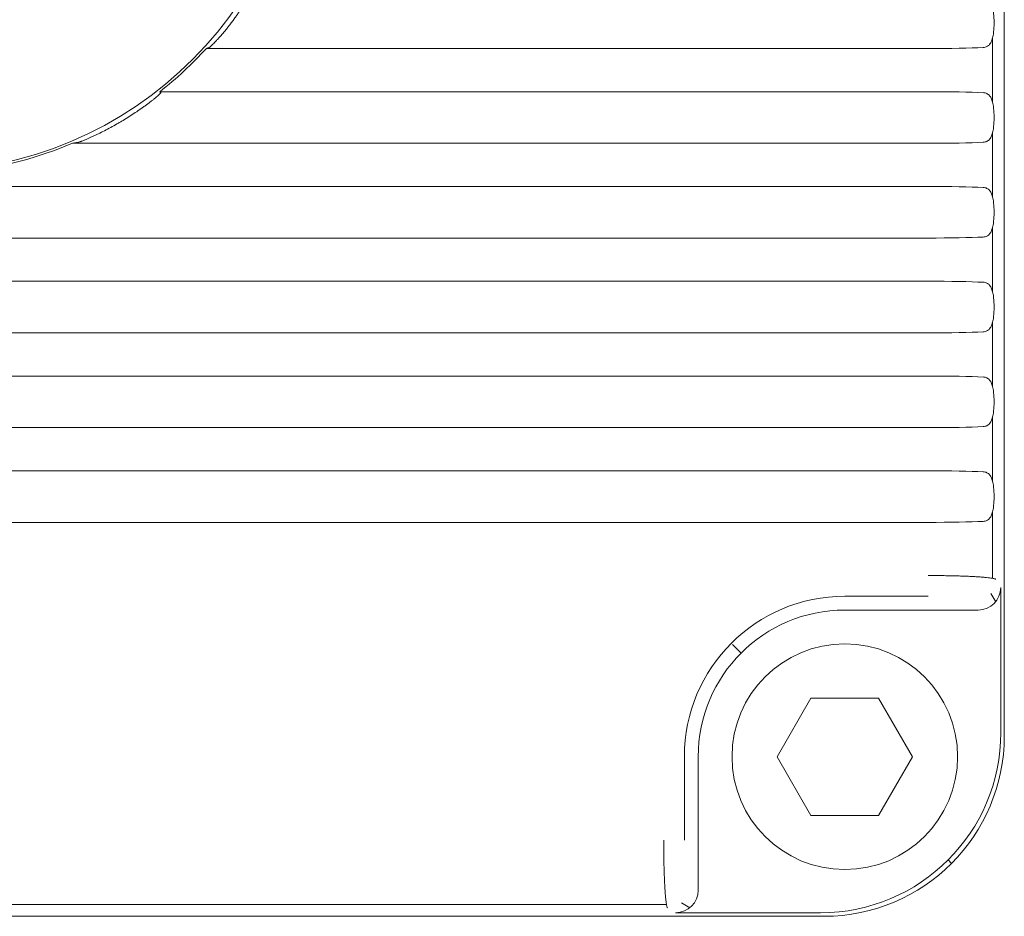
# Model space of a CAD drawing. Header units: millimetres. Extents: x 0 to 420, y 0 to 297.
# Tile 36 of 44: x 369 to 391, y 127 to 147. Entities that reach past the tile are written whole.
import ezdxf

# ---------------------------------------------------------------- set-up
doc = ezdxf.new("R2010")
doc.units = ezdxf.units.MM
doc.layers.add('1', color=7, linetype='Continuous', true_color=0xffffff)

msp = doc.modelspace()

# ---------------------------------------------------------------- linework, layer by layer
at = {"layer": '1', "color": 250, "linetype": 'Continuous', "lineweight": 18}
for p, q in [((390.725, 172.75), (390.725, 130.75)), ((389.039, 145.979), (373.036, 145.979)), ((389.039, 145.022), (372.004, 145.022)), ((389.039, 143.879), (370.069, 143.879)), ((389.039, 142.922), (274.41, 142.922)), ((389.039, 141.779), (274.41, 141.779)), ((389.039, 140.822), (274.41, 140.822)), ((389.039, 139.679), (274.41, 139.679)), ((389.039, 138.722), (274.41, 138.722)), ((389.039, 137.579), (274.41, 137.579)), ((389.039, 136.622), (274.41, 136.622)), ((389.039, 135.479), (274.41, 135.479)), ((390.646, 134.036), (390.646, 130.823)), ((390.148, 133.536), (387.189, 133.536)), ((386.439, 131.585), (385.689, 130.286)), ((387.939, 131.585), (386.439, 131.585)), ((388.689, 130.286), (387.939, 131.585)), ((390.725, 130.745), (390.725, 130.75)), ((383.939, 130.286), (383.939, 127.327)), ((385.689, 130.286), (386.439, 128.987)), ((387.939, 128.987), (388.689, 130.286)), ((386.439, 128.987), (387.939, 128.987)), ((386.651, 126.829), (383.439, 126.829)), ((386.725, 126.75), (276.725, 126.75))]:
    msp.add_line(p, q, dxfattribs=at)
at = {"layer": '1', "color": 250, "linetype": 'Continuous', "lineweight": 13}
for p, q in [((390.463, 144.797), (390.463, 146.204)), ((390.463, 142.697), (390.463, 144.104)), ((390.463, 140.598), (390.463, 142.004)), ((390.463, 138.497), (390.463, 139.904)), ((390.463, 136.397), (390.463, 137.804)), ((390.463, 134.24), (390.463, 135.704)), ((389.039, 133.842), (387.189, 133.842)), ((390.535, 133.721), (390.425, 133.905)), ((384.891, 132.584), (384.703, 132.772)), ((383.633, 130.286), (383.633, 128.436)), ((389.477, 127.998), (389.553, 127.922)), ((383.57, 127.05), (383.754, 126.94)), ((383.235, 127.012), (280.215, 127.012))]:
    msp.add_line(p, q, dxfattribs=at)
at = {"layer": '1', "color": 250, "linetype": 'Continuous', "lineweight": 18}
for centre, radius, start, end in [((366.725, 151.75), 8.5, 270, 90), ((366.725, 151.75), 8.552, 308.116, 317.5603), ((366.725, 151.75), 8.552, 270, 293.0213), ((387.189, 130.286), 3.25, 90, 180), ((387.189, 130.286), 2.5, 0, 180), ((386.725, 130.75), 4, 270.0785, 359.9215), ((387.189, 130.286), 2.5, 180, 0), ((386.725, 130.75), 4, 270, 270.0785)]:
    msp.add_arc(centre, radius, start, end, dxfattribs=at)
at = {"layer": '1', "color": 250, "linetype": 'Continuous', "lineweight": 13}
for radius, start in [(3.556, 90), (2.5, 0), (2.5, 0)]:
    msp.add_arc((387.189, 130.286), radius, start, 180, dxfattribs=at)
at = {"layer": '1', "color": 250, "linetype": 'Continuous', "lineweight": 18}
for centre, major_axis, ratio, start_param, end_param in [((389.039, 146.031), (-1.5, 0), 0.034921, 1.570796, 2.513993), ((389.039, 144.969), (-1.5, 0), 0.034921, 3.769192, 4.712389), ((389.039, 143.931), (-1.5, 0), 0.034921, 1.570796, 2.513993), ((389.039, 142.869), (-1.5, 0), 0.034921, 3.769192, 4.712389), ((389.039, 141.831), (-1.5, 0), 0.034921, 1.570796, 2.513993), ((389.039, 140.769), (-1.5, 0), 0.034921, 3.769192, 4.712389), ((389.039, 139.731), (-1.5, 0), 0.034921, 1.570796, 2.513993), ((389.039, 138.669), (-1.5, 0), 0.034921, 3.769192, 4.712389), ((389.039, 137.631), (-1.5, 0), 0.034921, 1.570796, 2.513993), ((389.039, 136.569), (-1.5, 0), 0.034921, 3.769192, 4.712389), ((389.039, 135.531), (-1.5, 0), 0.034921, 1.570796, 2.513993), ((390.145, 134.038), (0.258, -0.431), 0.99484, 5.745762, 7.311997), ((386.641, 130.834), (-2.836, 2.836), 0.997265, 2.357564, 3.925621), ((383.437, 127.33), (-0.431, 0.258), 0.99484, 2.112781, 3.679016)]:
    msp.add_ellipse(centre, major_axis=major_axis, ratio=ratio, start_param=start_param, end_param=end_param, dxfattribs=at)
for points in [[(373.1, 146.001), (373.102, 146.001), (373.107, 146.005), (373.121, 146.015), (373.14, 146.033), (373.166, 146.057), (373.198, 146.089), (373.237, 146.13), (373.283, 146.179), (373.334, 146.236), (373.391, 146.302), (373.45, 146.373), (373.511, 146.448), (373.571, 146.525), (373.629, 146.601), (373.683, 146.675), (373.732, 146.746), (373.776, 146.81), (373.814, 146.869), (373.848, 146.922), (373.875, 146.968), (373.898, 147.007), (373.916, 147.039), (373.929, 147.065), (373.938, 147.083), (373.942, 147.096), (373.942, 147.099), (373.941, 147.1)], [(390.253, 147.1), (390.27, 147.099), (390.3, 147.095), (390.339, 147.081), (390.372, 147.06), (390.4, 147.032), (390.424, 146.998), (390.443, 146.957), (390.459, 146.912), (390.472, 146.86), (390.482, 146.805), (390.489, 146.744), (390.494, 146.682), (390.497, 146.616), (390.498, 146.55), (390.497, 146.484), (390.494, 146.419), (390.489, 146.356), (390.482, 146.296), (390.472, 146.24), (390.459, 146.189), (390.443, 146.143), (390.424, 146.103), (390.4, 146.069), (390.372, 146.041), (390.339, 146.02), (390.3, 146.006), (390.27, 146.001), (390.253, 146.001)], [(373.1, 146.001), (373.093, 145.998), (373.078, 145.993), (373.057, 145.986), (373.043, 145.981), (373.036, 145.979)], [(372.029, 145), (372.026, 145.002), (372.02, 145.007), (372.012, 145.014), (372.006, 145.019), (372.004, 145.022)], [(390.253, 145), (390.27, 144.999), (390.3, 144.995), (390.339, 144.981), (390.372, 144.96), (390.4, 144.932), (390.424, 144.898), (390.443, 144.857), (390.459, 144.812), (390.472, 144.76), (390.482, 144.705), (390.489, 144.644), (390.494, 144.582), (390.497, 144.516), (390.498, 144.45), (390.497, 144.384), (390.494, 144.319), (390.489, 144.256), (390.482, 144.196), (390.472, 144.14), (390.459, 144.089), (390.443, 144.043), (390.424, 144.003), (390.4, 143.969), (390.372, 143.941), (390.339, 143.92), (390.3, 143.906), (390.27, 143.901), (390.253, 143.901)], [(370.201, 143.901), (370.186, 143.898), (370.157, 143.893), (370.113, 143.886), (370.084, 143.881), (370.069, 143.879)], [(390.253, 142.9), (390.27, 142.899), (390.3, 142.895), (390.339, 142.881), (390.372, 142.86), (390.4, 142.832), (390.424, 142.798), (390.443, 142.757), (390.459, 142.712), (390.472, 142.66), (390.482, 142.605), (390.489, 142.544), (390.494, 142.482), (390.497, 142.416), (390.498, 142.35), (390.497, 142.284), (390.494, 142.219), (390.489, 142.156), (390.482, 142.096), (390.472, 142.04), (390.459, 141.989), (390.443, 141.943), (390.424, 141.903), (390.4, 141.869), (390.372, 141.841), (390.339, 141.82), (390.3, 141.806), (390.27, 141.801), (390.253, 141.801)], [(390.253, 140.8), (390.27, 140.799), (390.3, 140.795), (390.339, 140.781), (390.372, 140.76), (390.4, 140.732), (390.424, 140.698), (390.443, 140.657), (390.459, 140.612), (390.472, 140.56), (390.482, 140.505), (390.489, 140.444), (390.494, 140.382), (390.497, 140.316), (390.498, 140.25), (390.497, 140.184), (390.494, 140.119), (390.489, 140.056), (390.482, 139.996), (390.472, 139.94), (390.459, 139.889), (390.443, 139.843), (390.424, 139.803), (390.4, 139.769), (390.372, 139.741), (390.339, 139.72), (390.3, 139.706), (390.27, 139.701), (390.253, 139.701)], [(390.253, 138.7), (390.27, 138.699), (390.3, 138.695), (390.339, 138.681), (390.372, 138.66), (390.4, 138.632), (390.424, 138.598), (390.443, 138.557), (390.459, 138.512), (390.472, 138.46), (390.482, 138.405), (390.489, 138.344), (390.494, 138.282), (390.497, 138.216), (390.498, 138.15), (390.497, 138.084), (390.494, 138.019), (390.489, 137.956), (390.482, 137.896), (390.472, 137.84), (390.459, 137.789), (390.443, 137.743), (390.424, 137.703), (390.4, 137.669), (390.372, 137.641), (390.339, 137.62), (390.3, 137.606), (390.27, 137.601), (390.253, 137.601)], [(390.253, 136.6), (390.27, 136.599), (390.3, 136.595), (390.339, 136.581), (390.372, 136.56), (390.4, 136.532), (390.424, 136.498), (390.443, 136.457), (390.459, 136.412), (390.472, 136.36), (390.482, 136.305), (390.489, 136.244), (390.494, 136.182), (390.497, 136.116), (390.498, 136.05), (390.497, 135.984), (390.494, 135.919), (390.489, 135.856), (390.482, 135.796), (390.472, 135.74), (390.459, 135.689), (390.443, 135.643), (390.424, 135.603), (390.4, 135.569), (390.372, 135.541), (390.339, 135.52), (390.3, 135.506), (390.27, 135.501), (390.253, 135.501)], [(389.039, 134.3), (389.087, 134.3), (389.183, 134.3), (389.322, 134.299), (389.46, 134.297), (389.594, 134.294), (389.724, 134.291), (389.847, 134.287), (389.963, 134.282), (390.07, 134.276), (390.169, 134.271), (390.257, 134.264), (390.335, 134.257), (390.401, 134.25), (390.455, 134.242), (390.496, 134.234), (390.525, 134.226), (390.535, 134.22), (390.537, 134.217)], [(383.258, 126.938), (383.255, 126.94), (383.249, 126.95), (383.241, 126.978), (383.233, 127.018), (383.226, 127.071), (383.218, 127.137), (383.211, 127.214), (383.205, 127.302), (383.199, 127.4), (383.193, 127.507), (383.189, 127.623), (383.184, 127.746), (383.181, 127.875), (383.178, 128.008), (383.176, 128.147), (383.175, 128.291), (383.175, 128.387), (383.175, 128.436)]]:
    msp.add_open_spline(points, degree=3, dxfattribs=at)
msp.add_open_spline([(370.201, 143.901), (370.206, 143.902), (370.216, 143.904), (370.234, 143.911), (370.241, 143.913), (370.256, 143.918), (370.264, 143.921), (370.288, 143.931), (370.306, 143.938), (370.334, 143.949), (370.344, 143.953), (370.364, 143.961), (370.374, 143.966), (370.404, 143.979), (370.425, 143.988), (370.467, 144.006), (370.488, 144.016), (370.532, 144.036), (370.554, 144.046), (370.598, 144.067), (370.621, 144.078), (370.688, 144.111), (370.734, 144.133), (370.824, 144.18), (370.87, 144.204), (370.962, 144.254), (371.008, 144.28), (371.077, 144.319), (371.1, 144.333), (371.146, 144.36), (371.169, 144.373), (371.237, 144.414), (371.283, 144.442), (371.372, 144.499), (371.416, 144.528), (371.504, 144.586), (371.548, 144.616), (371.612, 144.661), (371.633, 144.676), (371.675, 144.707), (371.696, 144.722), (371.737, 144.752), (371.757, 144.767), (371.796, 144.797), (371.815, 144.812), (371.852, 144.841), (371.869, 144.855), (371.903, 144.882), (371.919, 144.895), (371.949, 144.92), (371.962, 144.932), (371.981, 144.948), (371.986, 144.953), (371.997, 144.963), (372.001, 144.967), (372.014, 144.98), (372.02, 144.986), (372.026, 144.994), (372.028, 144.996), (372.029, 144.999), (372.029, 145), (372.029, 145)], degree=3, knots=[0, 0, 0, 0, 0.03125, 0.03125, 0.046875, 0.046875, 0.0625, 0.0625, 0.09375, 0.09375, 0.109375, 0.109375, 0.125, 0.125, 0.15625, 0.15625, 0.1875, 0.1875, 0.21875, 0.21875, 0.25, 0.25, 0.3125, 0.3125, 0.375, 0.375, 0.4375, 0.4375, 0.46875, 0.46875, 0.5, 0.5, 0.5625, 0.5625, 0.625, 0.625, 0.6875, 0.6875, 0.71875, 0.71875, 0.75, 0.75, 0.78125, 0.78125, 0.8125, 0.8125, 0.84375, 0.84375, 0.875, 0.875, 0.90625, 0.90625, 0.921875, 0.921875, 0.9375, 0.9375, 0.96875, 0.96875, 0.984375, 0.984375, 1, 1, 1, 1], dxfattribs=at)

doc.saveas('drawing.dxf')
